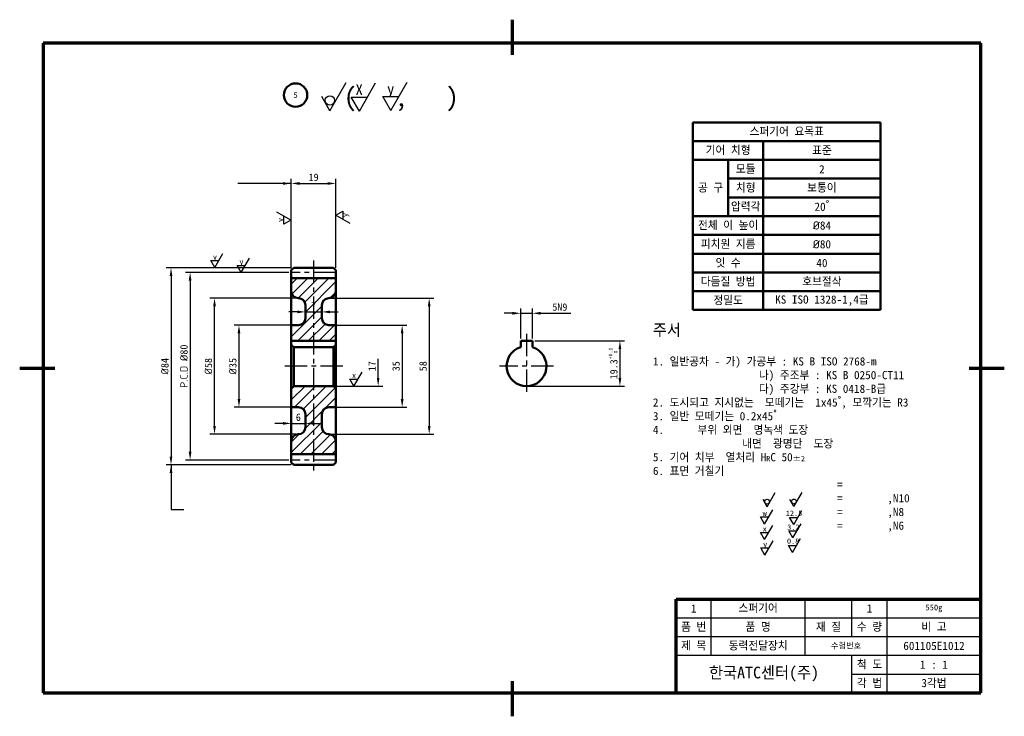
# Model space of a CAD drawing. Header units: millimetres. Extents: x 0 to 420, y 0 to 297.
import ezdxf

# ---------------------------------------------------------------- set-up
doc = ezdxf.new("R2010")
doc.units = ezdxf.units.MM
doc.header["$LTSCALE"] = 0.3
doc.linetypes.add('CENTER', pattern=[50.8, 31.75, -6.35, 6.35, -6.35])
for name, color, linetype, lineweight in [('문자', 2, 'Continuous', 35), ('외형선', 3, 'Continuous', 50), ('윤곽선', 4, 'Continuous', 70), ('좁은외형선', 1, 'Continuous', 25), ('중심선', 1, 'CENTER', 25), ('치수선', 1, 'Continuous', 25), ('해칭선', 1, 'Continuous', 25)]:
    doc.layers.add(name, color=color, linetype=linetype, lineweight=lineweight)
doc.dimstyles.new('ISO-25', dxfattribs={"dimtxt": 3.15, "dimasz": 3.5, "dimexe": 2, "dimexo": 1, "dimgap": 1, "dimtad": 1, "dimdsep": 46, "dimtxsty": 'Standard', "dimcen": 0, "dimclrt": 2, "dimazin": 2, "dimtfac": 1, "dimtmove": 0, "dimatfit": 3, "dimfxl": 1, "dimarcsym": 0})

# ---------------------------------------------------------------- blocks, each defined once
blk = doc.blocks.new('*D2')
at = {"layer": 'Defpoints', "color": 0, "transparency": 16777216}
for p in [(218.7, 160.06), (216.2, 140.76), (256.04, 140.76)]:
    blk.add_point(p, dxfattribs=at)
at = {"layer": '치수선', "color": 0, "lineweight": -2, "transparency": 16777216}
for p, q in [((219.7, 160.06), (258.04, 160.06)), ((256.04, 156.56), (256.04, 144.26)), ((217.2, 140.76), (258.04, 140.76))]:
    blk.add_line(p, q, dxfattribs=at)
at = {"layer": '치수선', "color": 0, "transparency": 16777216}
for points in [[(255.46, 156.56), (256.63, 156.56), (256.04, 160.06)], [(255.46, 144.26), (256.63, 144.26), (256.04, 140.76)]]:
    blk.add_solid(points, dxfattribs=at)
at = {"layer": '치수선', "color": 2, "transparency": 16777216, "insert": (253.13, 150.41), "char_height": 3.15, "attachment_point": 5, "rotation": 90}
blk.add_mtext('19.3{\\H0.5x;\\C1;\\S+0.1^   0;}', dxfattribs=at)
blk = doc.blocks.new('*D3')
at = {"layer": 'Defpoints', "color": 0, "transparency": 16777216}
for p in [(218.7, 171.83), (213.7, 160.06), (218.7, 160.06)]:
    blk.add_point(p, dxfattribs=at)
at = {"layer": '치수선', "color": 0, "lineweight": -2, "transparency": 16777216}
for p, q in [((213.7, 161.06), (213.7, 173.83)), ((218.7, 161.06), (218.7, 173.83)), ((210.2, 171.83), (206.7, 171.83)), ((213.7, 171.83), (218.7, 171.83)), ((222.2, 171.83), (235.14, 171.83))]:
    blk.add_line(p, q, dxfattribs=at)
at = {"layer": '치수선', "color": 0, "transparency": 16777216}
for points in [[(210.2, 172.41), (210.2, 171.25), (213.7, 171.83)], [(222.2, 172.41), (222.2, 171.25), (218.7, 171.83)]]:
    blk.add_solid(points, dxfattribs=at)
at = {"layer": '치수선', "color": 2, "transparency": 16777216, "insert": (230.42, 174.46), "char_height": 3.15, "attachment_point": 5}
blk.add_mtext('5N9', dxfattribs=at)
blk = doc.blocks.new('*D4')
at = {"layer": 'Defpoints', "color": 0, "transparency": 16777216}
for p in [(118.87, 166.76), (93.54, 131.76), (118.87, 131.76)]:
    blk.add_point(p, dxfattribs=at)
at = {"layer": '치수선', "color": 0, "lineweight": -2, "transparency": 16777216}
for p, q in [((117.87, 166.76), (91.54, 166.76)), ((93.54, 163.26), (93.54, 135.26)), ((117.87, 131.76), (91.54, 131.76))]:
    blk.add_line(p, q, dxfattribs=at)
at = {"layer": '치수선', "color": 0, "transparency": 16777216}
for points in [[(92.95, 163.26), (94.12, 163.26), (93.54, 166.76)], [(92.95, 135.26), (94.12, 135.26), (93.54, 131.76)]]:
    blk.add_solid(points, dxfattribs=at)
at = {"layer": '치수선', "color": 2, "transparency": 16777216, "insert": (90.92, 149.26), "char_height": 3.15, "attachment_point": 5, "rotation": 90}
blk.add_mtext('{\\fISOCPEUR|b0|i0|c0|p34;%%C}35', dxfattribs=at)
blk = doc.blocks.new('*D5')
at = {"layer": 'Defpoints', "color": 0, "transparency": 16777216}
for p in [(83.11, 178.26), (118.87, 178.26), (118.87, 120.26)]:
    blk.add_point(p, dxfattribs=at)
at = {"layer": '치수선', "color": 0, "lineweight": -2, "transparency": 16777216}
for p, q in [((117.87, 178.26), (81.11, 178.26)), ((83.11, 123.76), (83.11, 174.76)), ((117.87, 120.26), (81.11, 120.26))]:
    blk.add_line(p, q, dxfattribs=at)
at = {"layer": '치수선', "color": 0, "transparency": 16777216}
for points in [[(82.52, 174.76), (83.69, 174.76), (83.11, 178.26)], [(82.52, 123.76), (83.69, 123.76), (83.11, 120.26)]]:
    blk.add_solid(points, dxfattribs=at)
at = {"layer": '치수선', "color": 2, "transparency": 16777216, "insert": (80.49, 149.26), "char_height": 3.15, "attachment_point": 5, "rotation": 90}
blk.add_mtext('{\\fISOCPEUR|b0|i0|c0|p34;%%C}58', dxfattribs=at)
blk = doc.blocks.new('*D6')
at = {"layer": 'Defpoints', "color": 0, "transparency": 16777216}
for p in [(121.87, 172.51), (128.87, 172.51), (128.87, 172.42)]:
    blk.add_point(p, dxfattribs=at)
at = {"layer": '치수선', "color": 0, "lineweight": -2, "transparency": 16777216}
for p, q in [((118.37, 172.42), (114.87, 172.42)), ((121.87, 172.42), (128.87, 172.42)), ((132.37, 172.42), (135.87, 172.42)), ((121.87, 171.51), (121.87, 170.42)), ((128.87, 171.51), (128.87, 170.42))]:
    blk.add_line(p, q, dxfattribs=at)
at = {"layer": '치수선', "color": 0, "transparency": 16777216}
for points in [[(118.37, 173), (118.37, 171.83), (121.87, 172.42)], [(132.37, 173), (132.37, 171.83), (128.87, 172.42)]]:
    blk.add_solid(points, dxfattribs=at)
at = {"layer": '치수선', "color": 2, "transparency": 16777216, "insert": (125.37, 175.03), "char_height": 3.15, "attachment_point": 5}
blk.add_mtext('7', dxfattribs=at)
blk = doc.blocks.new('*D7')
at = {"layer": 'Defpoints', "color": 0, "transparency": 16777216}
for p in [(116.87, 191.26), (64.55, 107.26), (116.87, 107.26)]:
    blk.add_point(p, dxfattribs=at)
at = {"layer": '치수선', "color": 0, "lineweight": -2, "transparency": 16777216}
for p, q in [((115.87, 191.26), (62.55, 191.26)), ((64.55, 187.76), (64.55, 110.76)), ((115.87, 107.26), (62.55, 107.26))]:
    blk.add_line(p, q, dxfattribs=at)
at = {"layer": '치수선', "color": 0, "transparency": 16777216}
for points in [[(63.97, 187.76), (65.13, 187.76), (64.55, 191.26)], [(63.97, 110.76), (65.13, 110.76), (64.55, 107.26)]]:
    blk.add_solid(points, dxfattribs=at)
at = {"layer": '치수선', "color": 2, "transparency": 16777216, "insert": (61.93, 149.26), "char_height": 3.15, "attachment_point": 5, "rotation": 90}
blk.add_mtext('{\\fISOCPEUR|b0|i0|c0|p34;%%C}84', dxfattribs=at)
blk = doc.blocks.new('*D8')
at = {"layer": 'Defpoints', "color": 0, "transparency": 16777216}
for p in [(115.87, 189.26), (72.69, 109.26), (115.87, 109.26)]:
    blk.add_point(p, dxfattribs=at)
at = {"layer": '치수선', "color": 0, "lineweight": -2, "transparency": 16777216}
for p, q in [((114.87, 189.26), (70.69, 189.26)), ((72.69, 185.76), (72.69, 112.76)), ((114.87, 109.26), (70.69, 109.26))]:
    blk.add_line(p, q, dxfattribs=at)
at = {"layer": '치수선', "color": 0, "transparency": 16777216}
for points in [[(72.1, 185.76), (73.27, 185.76), (72.69, 189.26)], [(72.1, 112.76), (73.27, 112.76), (72.69, 109.26)]]:
    blk.add_solid(points, dxfattribs=at)
at = {"layer": '치수선', "color": 2, "transparency": 16777216, "insert": (70.07, 149.26), "char_height": 3.15, "attachment_point": 5, "rotation": 90}
blk.add_mtext('{\\fISOCPEUR|b0|i0|c0|p34;P.C.D %%C}80', dxfattribs=at)
blk = doc.blocks.new('*D9')
at = {"layer": 'Defpoints', "color": 0, "transparency": 16777216}
for p in [(133.87, 157.76), (152.91, 157.76), (133.87, 140.76)]:
    blk.add_point(p, dxfattribs=at)
at = {"layer": '치수선', "color": 0, "lineweight": -2, "transparency": 16777216}
for p, q in [((152.91, 144.26), (152.91, 152.34)), ((134.87, 140.76), (154.91, 140.76))]:
    blk.add_line(p, q, dxfattribs=at)
at = {"layer": '치수선', "color": 0, "transparency": 16777216}
blk.add_solid([(152.33, 144.26), (153.49, 144.26), (152.91, 140.76)], dxfattribs=at)
at = {"layer": '치수선', "color": 2, "transparency": 16777216, "insert": (150.29, 149.26), "char_height": 3.15, "attachment_point": 5, "rotation": 90}
blk.add_mtext('17', dxfattribs=at)
blk = doc.blocks.new('*D10')
at = {"layer": 'Defpoints', "color": 0, "transparency": 16777216}
for p in [(134.87, 227.18), (115.87, 189.92), (134.87, 190.25)]:
    blk.add_point(p, dxfattribs=at)
at = {"layer": '치수선', "color": 0, "lineweight": -2, "transparency": 16777216}
for p, q in [((115.87, 190.92), (115.87, 229.18)), ((119.37, 227.18), (131.37, 227.18)), ((134.87, 191.25), (134.87, 229.18))]:
    blk.add_line(p, q, dxfattribs=at)
at = {"layer": '치수선', "color": 0, "transparency": 16777216}
for points in [[(119.37, 227.76), (119.37, 226.59), (115.87, 227.18)], [(131.37, 227.76), (131.37, 226.59), (134.87, 227.18)]]:
    blk.add_solid(points, dxfattribs=at)
at = {"layer": '치수선', "color": 2, "transparency": 16777216, "insert": (125.37, 229.8), "char_height": 3.15, "attachment_point": 5}
blk.add_mtext('19', dxfattribs=at)
blk = doc.blocks.new('*D11')
at = {"layer": 'Defpoints', "color": 0, "transparency": 16777216}
for p in [(115.87, 124.51), (121.87, 124.88), (121.87, 124.51)]:
    blk.add_point(p, dxfattribs=at)
at = {"layer": '치수선', "color": 0, "lineweight": -2, "transparency": 16777216}
for p, q in [((115.87, 125.51), (115.87, 126.88)), ((121.87, 125.51), (121.87, 126.88)), ((112.37, 124.88), (108.87, 124.88)), ((115.87, 124.88), (121.87, 124.88)), ((125.37, 124.88), (128.87, 124.88))]:
    blk.add_line(p, q, dxfattribs=at)
at = {"layer": '치수선', "color": 0, "transparency": 16777216}
for points in [[(112.37, 125.46), (112.37, 124.29), (115.87, 124.88)], [(125.37, 125.46), (125.37, 124.29), (121.87, 124.88)]]:
    blk.add_solid(points, dxfattribs=at)
at = {"layer": '치수선', "color": 2, "transparency": 16777216, "insert": (118.87, 127.49), "char_height": 3.15, "attachment_point": 5}
blk.add_mtext('6', dxfattribs=at)
blk = doc.blocks.new('*D12')
at = {"layer": 'Defpoints', "color": 0, "transparency": 16777216}
for p in [(131.87, 166.76), (131.87, 131.76), (163.15, 131.76)]:
    blk.add_point(p, dxfattribs=at)
at = {"layer": '치수선', "color": 0, "lineweight": -2, "transparency": 16777216}
for p, q in [((132.87, 166.76), (165.15, 166.76)), ((163.15, 163.26), (163.15, 135.26)), ((132.87, 131.76), (165.15, 131.76))]:
    blk.add_line(p, q, dxfattribs=at)
at = {"layer": '치수선', "color": 0, "transparency": 16777216}
for points in [[(162.57, 163.26), (163.73, 163.26), (163.15, 166.76)], [(162.57, 135.26), (163.73, 135.26), (163.15, 131.76)]]:
    blk.add_solid(points, dxfattribs=at)
at = {"layer": '치수선', "color": 2, "transparency": 16777216, "insert": (160.54, 149.26), "char_height": 3.15, "attachment_point": 5, "rotation": 90}
blk.add_mtext('35', dxfattribs=at)
blk = doc.blocks.new('*D13')
at = {"layer": 'Defpoints', "color": 0, "transparency": 16777216}
for p in [(131.87, 178.26), (131.87, 120.26), (174.68, 120.26)]:
    blk.add_point(p, dxfattribs=at)
at = {"layer": '치수선', "color": 0, "lineweight": -2, "transparency": 16777216}
for p, q in [((132.87, 178.26), (176.68, 178.26)), ((174.68, 174.76), (174.68, 123.76)), ((132.87, 120.26), (176.68, 120.26))]:
    blk.add_line(p, q, dxfattribs=at)
at = {"layer": '치수선', "color": 0, "transparency": 16777216}
for points in [[(174.1, 174.76), (175.26, 174.76), (174.68, 178.26)], [(174.1, 123.76), (175.26, 123.76), (174.68, 120.26)]]:
    blk.add_solid(points, dxfattribs=at)
at = {"layer": '치수선', "color": 2, "transparency": 16777216, "insert": (172.07, 149.26), "char_height": 3.15, "attachment_point": 5, "rotation": 90}
blk.add_mtext('58', dxfattribs=at)

msp = doc.modelspace()

# ---------------------------------------------------------------- hatches: boundary and pattern name
at = {"layer": '해칭선'}
h = msp.add_hatch(dxfattribs=at)
h.set_pattern_fill('ANSI31', color=256, scale=25.4, style=0)
h.set_pattern_definition([(45, (-60.1482, -9.703), (-2.245064, 2.245064), [])])
edge = h.paths.add_edge_path()
edge.add_line((115.871, 111.763), (115.871, 117.263))
edge.add_ellipse((118.871, 117.263), major_axis=(-3, 0), ratio=1, start_angle=270, end_angle=360, ccw=False)
edge.add_ellipse((118.871, 123.263), major_axis=(0, -3), ratio=1, start_angle=0, end_angle=90)
edge.add_line((121.871, 123.263), (121.871, 128.763))
edge.add_ellipse((118.871, 128.763), major_axis=(3, 0), ratio=1, start_angle=0, end_angle=90)
edge.add_line((118.871, 131.763), (115.871, 131.763))
edge.add_line((115.871, 131.763), (115.871, 139.763))
edge.add_line((115.871, 139.763), (116.871, 140.763))
edge.add_line((116.871, 140.763), (133.871, 140.763))
edge.add_line((133.871, 140.763), (134.871, 139.763))
edge.add_line((134.871, 139.763), (134.871, 131.763))
edge.add_line((134.871, 131.763), (131.871, 131.763))
edge.add_ellipse((131.871, 128.763), major_axis=(0, 3), ratio=1, start_angle=0, end_angle=90)
edge.add_line((128.871, 128.763), (128.871, 123.263))
edge.add_ellipse((131.871, 123.263), major_axis=(-3, 0), ratio=1, start_angle=0, end_angle=90)
edge.add_ellipse((131.871, 117.263), major_axis=(0, 3), ratio=1, start_angle=270, end_angle=360, ccw=False)
edge.add_line((134.871, 117.263), (134.871, 111.763))
edge.add_line((134.871, 111.763), (134.162, 111.763))
edge.add_line((134.162, 111.763), (133.871, 111.763))
edge.add_line((133.871, 111.763), (116.871, 111.763))
edge.add_line((116.871, 111.763), (116.58, 111.763))
edge.add_line((116.58, 111.763), (115.871, 111.763))
edge = h.paths.add_edge_path()
edge.add_line((115.871, 181.263), (115.871, 186.763))
edge.add_line((115.871, 186.763), (116.58, 186.763))
edge.add_line((116.58, 186.763), (116.871, 186.763))
edge.add_line((116.871, 186.763), (133.871, 186.763))
edge.add_line((133.871, 186.763), (134.162, 186.763))
edge.add_line((134.162, 186.763), (134.871, 186.763))
edge.add_line((134.871, 186.763), (134.871, 181.263))
edge.add_ellipse((131.871, 181.263), major_axis=(3, 0), ratio=1, start_angle=270, end_angle=360, ccw=False)
edge.add_ellipse((131.871, 175.263), major_axis=(0, 3), ratio=1, start_angle=0, end_angle=90)
edge.add_line((128.871, 175.263), (128.871, 169.763))
edge.add_ellipse((131.871, 169.763), major_axis=(-3, 0), ratio=1, start_angle=0, end_angle=90)
edge.add_line((131.871, 166.763), (134.871, 166.763))
edge.add_line((134.871, 166.763), (134.871, 160.063))
edge.add_line((134.871, 160.063), (115.871, 160.063))
edge.add_line((115.871, 160.063), (115.871, 166.763))
edge.add_line((115.871, 166.763), (118.871, 166.763))
edge.add_ellipse((118.871, 169.763), major_axis=(0, -3), ratio=1, start_angle=0, end_angle=90)
edge.add_line((121.871, 169.763), (121.871, 175.263))
edge.add_ellipse((118.871, 175.263), major_axis=(3, 0), ratio=1, start_angle=0, end_angle=90)
edge.add_ellipse((118.871, 181.263), major_axis=(0, -3), ratio=1, start_angle=270, end_angle=360, ccw=False)

# ---------------------------------------------------------------- linework, layer by layer
at = {"layer": '외형선'}
for p, q in [((367.191, 253.241), (287.191, 253.241)), ((287.191, 253.241), (287.191, 173.241)), ((367.191, 173.241), (367.191, 253.241)), ((367.191, 245.241), (287.191, 245.241)), ((317.191, 245.241), (317.191, 173.241)), ((367.191, 237.241), (287.191, 237.241)), ((302.191, 237.241), (302.191, 213.241)), ((367.191, 229.241), (302.191, 229.241)), ((367.191, 221.241), (302.191, 221.241)), ((367.191, 213.241), (287.191, 213.241)), ((367.191, 205.241), (287.191, 205.241)), ((367.191, 197.241), (287.191, 197.241)), ((115.871, 190.263), (116.871, 191.263)), ((115.871, 190.247), (115.871, 190.263)), ((115.871, 190.247), (115.871, 189.922)), ((115.871, 189.563), (115.871, 189.922)), ((115.871, 189.563), (115.871, 188.596)), ((133.871, 191.263), (116.871, 191.263)), ((134.871, 190.263), (133.871, 191.263)), ((134.871, 190.263), (134.871, 190.247)), ((134.871, 189.922), (134.871, 190.247)), ((134.871, 189.922), (134.871, 189.563)), ((134.871, 188.596), (134.871, 189.563)), ((367.191, 189.241), (287.191, 189.241)), ((115.871, 187.887), (115.871, 188.596)), ((115.871, 187.887), (115.871, 186.763)), ((115.871, 181.263), (115.871, 186.763)), ((115.871, 186.763), (116.58, 186.763)), ((116.871, 186.763), (133.871, 186.763)), ((134.162, 186.763), (134.871, 186.763)), ((134.871, 188.596), (134.871, 187.887)), ((134.871, 186.763), (134.871, 187.887)), ((134.871, 186.763), (134.871, 181.263)), ((115.871, 181.263), (115.871, 166.763)), ((134.871, 166.763), (134.871, 181.263)), ((367.191, 181.241), (287.191, 181.241)), ((121.871, 169.763), (121.871, 175.263)), ((128.871, 175.263), (128.871, 169.763)), ((287.191, 173.241), (367.191, 173.241)), ((115.871, 166.763), (118.871, 166.763)), ((115.871, 160.063), (115.871, 166.763)), ((131.871, 166.763), (134.871, 166.763)), ((134.871, 166.763), (134.871, 160.063)), ((134.871, 160.063), (115.871, 160.063)), ((115.871, 158.428), (115.871, 160.063)), ((134.871, 160.063), (134.871, 158.428)), ((213.699, 158.428), (213.699, 160.063)), ((213.699, 160.063), (218.699, 160.063)), ((218.699, 160.063), (218.699, 158.428)), ((115.871, 158.428), (115.871, 139.763)), ((116.871, 140.763), (116.871, 157.387)), ((133.871, 157.387), (116.871, 157.387)), ((133.871, 157.387), (133.871, 140.763)), ((134.871, 139.763), (134.871, 158.428)), ((115.871, 139.763), (116.871, 140.763)), ((115.871, 131.763), (115.871, 139.763)), ((116.871, 140.763), (133.871, 140.763)), ((133.871, 140.763), (134.871, 139.763)), ((134.871, 139.763), (134.871, 131.763)), ((118.871, 131.763), (115.871, 131.763)), ((115.871, 131.763), (115.871, 117.263)), ((134.871, 131.763), (131.871, 131.763)), ((134.871, 117.263), (134.871, 131.763)), ((121.871, 123.263), (121.871, 128.763)), ((128.871, 128.763), (128.871, 123.263)), ((115.871, 111.763), (115.871, 117.263)), ((134.871, 117.263), (134.871, 111.763)), ((116.58, 111.763), (115.871, 111.763)), ((115.871, 111.763), (115.871, 110.64)), ((115.871, 109.931), (115.871, 110.64)), ((115.871, 109.931), (115.871, 108.963)), ((133.871, 111.763), (116.871, 111.763)), ((134.871, 111.763), (134.162, 111.763)), ((134.871, 110.64), (134.871, 111.763)), ((134.871, 110.64), (134.871, 109.931)), ((134.871, 108.963), (134.871, 109.931)), ((115.871, 108.605), (115.871, 108.963)), ((115.871, 108.605), (115.871, 108.279)), ((115.871, 108.263), (115.871, 108.279)), ((115.871, 108.263), (116.871, 107.263)), ((133.871, 107.263), (116.871, 107.263)), ((134.871, 108.263), (133.871, 107.263)), ((134.871, 108.963), (134.871, 108.605)), ((134.871, 108.279), (134.871, 108.605)), ((134.871, 108.279), (134.871, 108.263))]:
    msp.add_line(p, q, dxfattribs=at)
msp.add_circle((117.688, 264.854), 5, dxfattribs=at)
for centre, radius, start, end in [((118.871, 181.263), 3, 180, 270), ((131.871, 181.263), 3, 270, 0), ((118.871, 175.263), 3, 0, 90), ((131.871, 175.263), 3, 90, 180), ((118.871, 169.763), 3, 270, 0), ((131.871, 169.763), 3, 180, 270), ((216.199, 149.263), 8.5, 107.10464, 72.89536), ((118.871, 128.763), 3, 0, 90), ((131.871, 128.763), 3, 90, 180), ((118.871, 123.263), 3, 270, 0), ((131.871, 123.263), 3, 180, 270), ((118.871, 117.263), 3, 90, 180), ((131.871, 117.263), 3, 0, 90)]:
    msp.add_arc(centre, radius, start, end, dxfattribs=at)
for points, weights in [([(116.58, 186.763), (116.723, 186.763), (116.871, 186.763)], [1.00016178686, 1.00011268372, 1.00000245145]), ([(133.871, 186.763), (134.019, 186.763), (134.162, 186.763)], [1.00000245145, 1.00011268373, 1.00016178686]), ([(116.871, 157.387), (116.401, 157.879), (115.871, 158.428)], [1.09090909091, 1.04621742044, 1]), ([(134.871, 158.428), (134.341, 157.879), (133.871, 157.387)], [1, 1.04621742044, 1.09090909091]), ([(213.699, 157.387), (213.699, 157.879), (213.699, 158.428)], [1.09090909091, 1.04621742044, 1]), ([(218.699, 158.428), (218.699, 157.879), (218.699, 157.387)], [1, 1.04621742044, 1.09090909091]), ([(116.871, 111.763), (116.723, 111.763), (116.58, 111.763)], [1.00000245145, 1.00011268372, 1.00016178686]), ([(134.162, 111.763), (134.019, 111.763), (133.871, 111.763)], [1.00016178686, 1.00011268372, 1.00000245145])]:
    msp.add_rational_spline(points, weights, degree=2, dxfattribs=at)
at = {"layer": '윤곽선'}
for p, q in [((210, 297), (210, 282)), ((410, 287), (10, 287)), ((10, 287), (10, 10)), ((410, 10), (410, 287)), ((0, 148.5), (15, 148.5)), ((405, 148.5), (420, 148.5)), ((280, 10), (280, 50)), ((280, 50), (410, 50)), ((210, 15), (210, 0)), ((10, 10), (410, 10))]:
    msp.add_line(p, q, dxfattribs=at)
at = {"layer": '좁은외형선'}
for p, q in [((132.3, 258.212), (139.228, 270.212)), ((144.903, 258.035), (151.831, 270.035)), ((158.339, 258.312), (165.267, 270.312)), ((132.3, 258.212), (128.836, 264.212)), ((141.439, 264.035), (148.367, 264.035)), ((144.903, 258.035), (141.439, 264.035)), ((154.875, 264.312), (161.803, 264.312)), ((158.339, 258.312), (154.875, 264.312)), ((115.719, 211.542), (109.719, 215.006)), ((134.871, 213.676), (137.871, 215.408)), ((137.871, 215.408), (137.871, 211.944)), ((112.719, 209.81), (112.719, 213.274)), ((115.719, 211.542), (112.719, 209.81)), ((134.871, 213.676), (140.871, 210.212)), ((81.476, 194.328), (84.94, 194.328)), ((83.208, 191.328), (81.476, 194.328)), ((83.208, 191.328), (86.672, 197.328)), ((94.51, 189.263), (97.974, 195.263)), ((92.778, 192.263), (96.242, 192.263)), ((94.51, 189.263), (92.778, 192.263)), ((140.836, 143.763), (144.3, 143.763)), ((142.568, 140.763), (140.836, 143.763)), ((142.568, 140.763), (146.032, 146.763)), ((318.852, 89.376), (322.316, 95.376)), ((330.289, 89.47), (328.557, 92.47)), ((330.289, 89.47), (333.753, 95.47)), ((318.852, 89.376), (317.12, 92.376)), ((315.995, 84.975), (319.459, 84.975)), ((317.727, 81.975), (315.995, 84.975)), ((317.727, 81.975), (321.191, 87.975)), ((328.442, 84.803), (331.906, 84.803)), ((330.174, 81.803), (328.442, 84.803)), ((330.174, 81.803), (333.638, 87.803)), ((317.727, 75.323), (321.191, 81.323)), ((329.836, 76.052), (333.3, 82.052)), ((315.995, 78.323), (319.459, 78.323)), ((317.727, 75.323), (315.995, 78.323)), ((328.104, 79.052), (331.568, 79.052)), ((329.836, 76.052), (328.104, 79.052)), ((329.62, 69.816), (333.084, 75.816)), ((316.183, 71.765), (319.647, 71.765)), ((317.915, 68.765), (316.183, 71.765)), ((317.915, 68.765), (321.379, 74.765)), ((327.888, 72.816), (331.352, 72.816)), ((329.62, 69.816), (327.888, 72.816)), ((295, 26), (295, 50)), ((335, 26), (335, 50)), ((355, 34), (355, 50)), ((370, 10), (370, 50)), ((280, 42), (410, 42)), ((280, 34), (410, 34)), ((280, 26), (410, 26)), ((355, 10), (355, 26)), ((355, 18), (410, 18))]:
    msp.add_line(p, q, dxfattribs=at)
for centre in [(318.823, 91.514), (330.262, 91.625)]:
    msp.add_circle(centre, 1, dxfattribs=at)
at = {"layer": '중심선'}
for p, q in [((125.371, 194.263), (125.371, 104.263)), ((134.871, 189.263), (115.871, 189.263)), ((216.199, 163.063), (216.199, 137.763)), ((137.871, 149.263), (112.871, 149.263)), ((227.699, 149.263), (204.699, 149.263)), ((134.871, 109.263), (115.871, 109.263))]:
    msp.add_line(p, q, dxfattribs=at)
at = {"layer": '치수선'}
msp.add_circle((132.328, 262.575), 2, dxfattribs=at)

# ---------------------------------------------------------------- texts
at = {"layer": '문자'}
for s, width, insert, char_height, attachment_point in [('5', 10, (117.688, 264.854), 2.5, 5), ('(   ,   )', 46.97902, (138.266, 262.982), 8, 4), ('스퍼기어 요목표', 80, (327.191, 249.241), 3.5, 5), ('전체 이 높이', 30, (302.191, 209.241), 3.5, 5), ('주서^J{\\H0.7x;\\P1. 일반공차 - 가) 가공부 : KS B ISO 2768-m^J                   나) 주조부 : KS B 0250-CT11^J                   다) 주강부 : KS 0418-B급^J2. 도시되고 지시없는  모떼기는  1x45˚, 모깍기는 R3^J3. 일반 모떼기는 0.2x45˚^J4.      부위 외면  명녹색 도장^J                내면  광명단  도장^J5. 기어 치부  열처리 H\\H0.64286x;R\\H1.5556x;C 50\\H0.64286x;%%P2\\P\\H1.5556x;6. 표면 거칠기^J                                 =        \\P                                 =        ,N10\\P                                 =        ,N8\\P                                 =        ,N6}', 135.19898, (270.097, 167.239), 5, 1), ('1', 15, (287.5, 46), 3.5, 5), ('스퍼기어', 40, (315, 46), 3.5, 5), ('1', 15, (362.5, 46), 3.5, 5), ('550g', 40, (390, 46), 2.5, 5), ('품 번', 15, (287.5, 38), 3.5, 5), ('품 명', 40, (315, 38), 3.5, 5), ('재 질', 20, (345, 38), 3.5, 5), ('수 량', 15, (362.5, 38), 3.5, 5), ('비 고', 40, (390, 38), 3.5, 5), ('제 목', 15, (287.5, 30), 3.5, 5), ('동력전달장치', 40, (315, 30), 3.5, 5), ('수험번호', 35, (352.5, 30), 2.5, 5), ('601105E1012', 40, (390, 30), 3.5, 5), ('한국ATC센터(주)', 75, (317.5, 18), 5, 5), ('척 도', 15, (362.5, 22), 3.5, 5), ('1 : 1', 40, (390, 22), 3.5, 5), ('각 법', 15, (362.5, 14), 3.5, 5), ('3각법', 40, (390, 14), 3.5, 5)]:
    msp.add_mtext_dynamic_manual_height_columns(s, width=width, gutter_width=12.5, heights=[0], dxfattribs=dict(at, insert=insert, char_height=char_height, attachment_point=attachment_point))
at = {"layer": '문자', "char_height": 3.5, "width": 80, "attachment_point": 5}
for s, insert in [('기어 치형', (302.191, 241.241)), ('표준', (342.191, 241.241)), ('모듈', (309.691, 233.241)), ('2', (342.191, 233.241)), ('공 구', (294.691, 225.241)), ('치형', (309.691, 225.241)), ('보통이', (342.191, 225.241)), ('압력각', (309.691, 217.241)), ('20˚', (342.191, 217.241)), ('{\\fISOCPEUR|b0|i0|c0|p34;%%C}84', (342.191, 209.241)), ('피치원 지름', (302.191, 201.241)), ('{\\fISOCPEUR|b0|i0|c0|p34;%%C}80', (342.191, 201.241)), ('잇 수', (302.191, 193.241)), ('40', (342.191, 193.241)), ('다듬질 방법', (302.191, 185.241)), ('호브절삭', (342.191, 185.241)), ('정밀도', (302.191, 177.241)), ('KS ISO 1328-1,4급', (342.191, 177.241))]:
    msp.add_mtext(s, dxfattribs=dict(at, insert=insert))
at = {"layer": '좁은외형선', "attachment_point": 1}
for s, insert, char_height in [('X', (143.28, 269.465), 4.5), ('y', (156.716, 269.742), 4.5), ('y', (82.397, 197.042), 2.25), ('y', (93.699, 194.978), 2.25), ('x', (141.757, 146.478), 2.25), ('w', (316.916, 87.689), 2.25), ('12.5', (326.779, 87.694), 2.25), ('x', (316.916, 81.037), 2.25), ('3.2', (327.381, 81.767), 2.25), ('0.8', (327.282, 75.824), 2.25), ('y', (317.103, 74.479), 2.25)]:
    msp.add_mtext_dynamic_manual_height_columns(s, width=3.34031, gutter_width=12.5, heights=[0], dxfattribs=dict(at, insert=insert, char_height=char_height))
at = {"layer": '좁은외형선', "char_height": 2.25, "rotation": 90}
for insert, attachment_point in [((140.586, 212.864), 7), ((110.004, 210.73), 1)]:
    msp.add_mtext_dynamic_manual_height_columns('y', width=3.34031, gutter_width=12.5, heights=[0], dxfattribs=dict(at, insert=insert, attachment_point=attachment_point))

# ---------------------------------------------------------------- dimensions: what is measured, and where the dimension line sits
at = {"layer": '치수선'}
dim = msp.add_linear_dim(base=(134.871, 227.176), p1=(115.871, 189.922), p2=(134.871, 190.247), dimstyle='ISO-25', dxfattribs=at)
dim.commit()
dim.dimension.update_dxf_attribs({"geometry": '*D10', "text_midpoint": (125.371, 227.176), "dimtype": 160})
for base, p1, p2, text, picture, middle in [((64.55, 107.263), (116.871, 191.263), (116.871, 107.263), '{\\fISOCPEUR|b0|i0|c0|p34;%%C}<>', '*D7', (61.933, 149.263)), ((72.685, 109.263), (115.871, 189.263), (115.871, 109.263), '{\\fISOCPEUR|b0|i0|c0|p34;P.C.D %%C}<>', '*D8', (70.07, 149.263))]:
    dim = msp.add_linear_dim(base=base, p1=p1, p2=p2, angle=90, text=text, dimstyle='ISO-25', dxfattribs=at)
    dim.commit()
    dim.dimension.update_dxf_attribs({"geometry": picture, "text_midpoint": middle})
for base, p1, p2, text, picture, middle in [((83.106, 178.263), (118.871, 120.263), (118.871, 178.263), '{\\fISOCPEUR|b0|i0|c0|p34;%%C}<>', '*D5', (83.106, 149.263)), ((93.536, 131.763), (118.871, 166.763), (118.871, 131.763), '{\\fISOCPEUR|b0|i0|c0|p34;%%C}<>', '*D4', (93.536, 149.263)), ((256.044, 140.763), (218.699, 160.063), (216.199, 140.763), '<>{\\H0.5x;\\C1;\\S+0.1^   0;}', '*D2', (256.044, 150.413))]:
    dim = msp.add_linear_dim(base=base, p1=p1, p2=p2, angle=90, text=text, dimstyle='ISO-25', dxfattribs=at)
    dim.commit()
    dim.dimension.update_dxf_attribs({"geometry": picture, "text_midpoint": middle, "dimtype": 160})
for base, p1, p2, picture, middle in [((128.871, 172.416), (121.871, 172.513), (128.871, 172.513), '*D6', (125.371, 175.031)), ((121.871, 124.878), (115.871, 124.513), (121.871, 124.513), '*D11', (118.871, 127.493))]:
    dim = msp.add_linear_dim(base=base, p1=p1, p2=p2, dimstyle='ISO-25', dxfattribs=at)
    dim.commit()
    dim.dimension.update_dxf_attribs({"geometry": picture, "text_midpoint": middle})
for base, p1, p2, picture, middle in [((174.681, 120.263), (131.871, 178.263), (131.871, 120.263), '*D13', (172.066, 149.263)), ((163.151, 131.763), (131.871, 166.763), (131.871, 131.763), '*D12', (160.537, 149.263))]:
    dim = msp.add_linear_dim(base=base, p1=p1, p2=p2, angle=90, dimstyle='ISO-25', dxfattribs=at)
    dim.commit()
    dim.dimension.update_dxf_attribs({"geometry": picture, "text_midpoint": middle})
dim = msp.add_linear_dim(base=(218.699, 171.829), p1=(213.699, 160.063), p2=(218.699, 160.063), text='<>N9', dimstyle='ISO-25', dxfattribs=at)
dim.commit()
dim.dimension.update_dxf_attribs({"geometry": '*D3', "text_midpoint": (230.419, 174.465)})
dim = msp.add_linear_dim(base=(152.91, 157.763), p1=(133.871, 140.763), p2=(133.871, 157.763), angle=90, dimstyle='ISO-25', override={"dimse2": 1, "dimsd2": 1}, dxfattribs=at)
dim.commit()
dim.dimension.update_dxf_attribs({"geometry": '*D9', "text_midpoint": (150.291, 149.263)})

# ---------------------------------------------------------------- leaders
at = {"layer": '좁은외형선'}
for points in [[(115.871, 227.176), (93.04, 227.176)], [(64.55, 107.263), (64.55, 88.233), (70.012, 88.233)]]:
    msp.add_leader(points, dimstyle='ISO-25', override={"dimgap": 1, "dimtad": 0}, dxfattribs=at)

doc.saveas('drawing.dxf')
